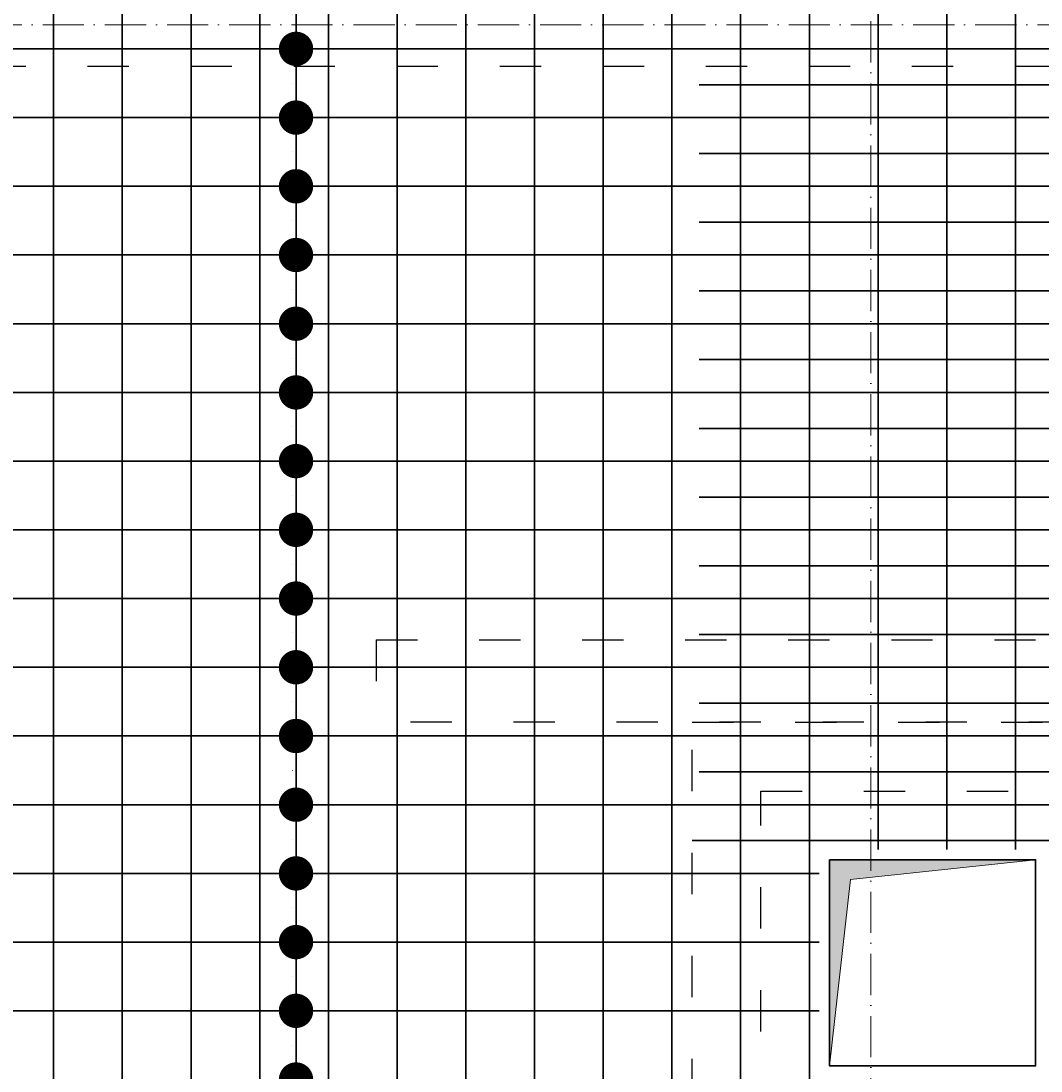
# Model space of a CAD drawing. Header units: millimetres. Extents: x 300938 to 312016, y 11971 to 20881.
# Tile 151 of 239: x 307443 to 307740, y 18695 to 19000. Entities that reach past the tile are written whole.
import ezdxf

# ---------------------------------------------------------------- set-up
doc = ezdxf.new("R2010")
doc.units = ezdxf.units.MM
doc.linetypes.add('ACAD_ISO03W100', pattern=[30, 12, -18])
doc.linetypes.add('ACAD_ISO10W100', pattern=[18, 12, -3, 0, -3])
for name, color, linetype, lineweight in [('konstrukcja', 3, 'Continuous', 35), ('konstrukcja wymiary', 1, 'Continuous', 13), ('osie', 5, 'ACAD_ISO10W100', 13), ('zbrojenie płyty', 141, 'Continuous', 35)]:
    doc.layers.add(name, color=color, linetype=linetype, lineweight=lineweight)
doc.layers.add('przerywane', color=6, linetype='ACAD_ISO03W100')
doc.styles.get("Standard").update_dxf_attribs({"font": 'romand.shx', "oblique": 10})
doc.dimstyles.new('kropki', dxfattribs={"dimtxt": 0.001, "dimasz": 10, "dimexe": 1.25, "dimexo": 0.625, "dimgap": 1, "dimtad": 1, "dimtxsty": 'Standard', "dimblk": 'DOT', "dimcen": 2.5, "dimadec": 0, "dimazin": 0, "dimtfac": 1, "dimtmove": 0, "dimatfit": 3, "dimfxl": 1, "dimfxlon": 1, "dimarcsym": 0})

# ---------------------------------------------------------------- blocks, each defined once
blk = doc.blocks.new('_Dot')
at = {"color": 0, "linetype": 'ByBlock', "lineweight": -2}
blk.add_line((-0.5, 0), (-1, 0), dxfattribs=at)
at = {"color": 0, "linetype": 'ByBlock', "const_width": 0.5}
blk.add_lwpolyline([(-0.25, 0, 1), (0.25, 0, 1)], format="xyb", close=True, dxfattribs=at)
blk = doc.blocks.new('*D499')
at = {"layer": 'Defpoints', "color": 0, "transparency": 16777216}
for p in [(307532.56, 19032.24), (307523.12, 19012.24), (307532.56, 19012.24)]:
    blk.add_point(p, dxfattribs=at)
at = {"layer": 'konstrukcja wymiary', "color": 0, "lineweight": -2, "transparency": 16777216}
for p, q in [((307523.12, 19042.24), (307523.12, 19052.24)), ((307524.12, 19032.24), (307521.87, 19032.24)), ((307523.12, 19032.24), (307523.12, 19012.24)), ((307524.12, 19012.24), (307521.87, 19012.24)), ((307523.12, 19002.24), (307523.12, 18992.24))]:
    blk.add_line(p, q, dxfattribs=at)
at = {"layer": 'konstrukcja wymiary', "color": 0, "lineweight": -2, "transparency": 16777216, "xscale": 10, "yscale": 10, "zscale": 10}
for p, rotation in [((307523.12, 19032.24), 270), ((307523.12, 19012.24), 90)]:
    blk.add_blockref('_Dot', p, dxfattribs=dict(at, rotation=rotation))
at = {"layer": 'konstrukcja wymiary', "color": 0, "transparency": 16777216, "insert": (307522.12, 19022.24), "char_height": 0.001, "attachment_point": 5, "rotation": 90}
blk.add_mtext('20', dxfattribs=at)
blk = doc.blocks.new('*D500')
at = {"layer": 'Defpoints', "color": 0, "transparency": 16777216}
for p in [(307532.56, 19012.24), (307523.12, 18992.24), (307532.56, 18992.24)]:
    blk.add_point(p, dxfattribs=at)
at = {"layer": 'konstrukcja wymiary', "color": 0, "lineweight": -2, "transparency": 16777216}
for p, q in [((307523.12, 19022.24), (307523.12, 19032.24)), ((307524.12, 19012.24), (307521.87, 19012.24)), ((307523.12, 19012.24), (307523.12, 18992.24)), ((307524.12, 18992.24), (307521.87, 18992.24)), ((307523.12, 18982.24), (307523.12, 18972.24))]:
    blk.add_line(p, q, dxfattribs=at)
at = {"layer": 'konstrukcja wymiary', "color": 0, "lineweight": -2, "transparency": 16777216, "xscale": 10, "yscale": 10, "zscale": 10}
for p, rotation in [((307523.12, 19012.24), 270), ((307523.12, 18992.24), 90)]:
    blk.add_blockref('_Dot', p, dxfattribs=dict(at, rotation=rotation))
at = {"layer": 'konstrukcja wymiary', "color": 0, "transparency": 16777216, "insert": (307522.12, 19002.24), "char_height": 0.001, "attachment_point": 5, "rotation": 90}
blk.add_mtext('20', dxfattribs=at)
blk = doc.blocks.new('*D501')
at = {"layer": 'Defpoints', "color": 0, "transparency": 16777216}
for p in [(307532.56, 18992.24), (307523.12, 18972.24), (307532.56, 18972.24)]:
    blk.add_point(p, dxfattribs=at)
at = {"layer": 'konstrukcja wymiary', "color": 0, "lineweight": -2, "transparency": 16777216}
for p, q in [((307523.12, 19002.24), (307523.12, 19012.24)), ((307524.12, 18992.24), (307521.87, 18992.24)), ((307523.12, 18992.24), (307523.12, 18972.24)), ((307524.12, 18972.24), (307521.87, 18972.24)), ((307523.12, 18962.24), (307523.12, 18952.24))]:
    blk.add_line(p, q, dxfattribs=at)
at = {"layer": 'konstrukcja wymiary', "color": 0, "lineweight": -2, "transparency": 16777216, "xscale": 10, "yscale": 10, "zscale": 10}
for p, rotation in [((307523.12, 18992.24), 270), ((307523.12, 18972.24), 90)]:
    blk.add_blockref('_Dot', p, dxfattribs=dict(at, rotation=rotation))
at = {"layer": 'konstrukcja wymiary', "color": 0, "transparency": 16777216, "insert": (307522.12, 18982.24), "char_height": 0.001, "attachment_point": 5, "rotation": 90}
blk.add_mtext('20', dxfattribs=at)
blk = doc.blocks.new('*D502')
at = {"layer": 'Defpoints', "color": 0, "transparency": 16777216}
for p in [(307532.56, 18972.24), (307523.12, 18952.24), (307532.56, 18952.24)]:
    blk.add_point(p, dxfattribs=at)
at = {"layer": 'konstrukcja wymiary', "color": 0, "lineweight": -2, "transparency": 16777216}
for p, q in [((307523.12, 18982.24), (307523.12, 18992.24)), ((307524.12, 18972.24), (307521.87, 18972.24)), ((307523.12, 18972.24), (307523.12, 18952.24)), ((307524.12, 18952.24), (307521.87, 18952.24)), ((307523.12, 18942.24), (307523.12, 18932.24))]:
    blk.add_line(p, q, dxfattribs=at)
at = {"layer": 'konstrukcja wymiary', "color": 0, "lineweight": -2, "transparency": 16777216, "xscale": 10, "yscale": 10, "zscale": 10}
for p, rotation in [((307523.12, 18972.24), 270), ((307523.12, 18952.24), 90)]:
    blk.add_blockref('_Dot', p, dxfattribs=dict(at, rotation=rotation))
at = {"layer": 'konstrukcja wymiary', "color": 0, "transparency": 16777216, "insert": (307522.12, 18962.24), "char_height": 0.001, "attachment_point": 5, "rotation": 90}
blk.add_mtext('20', dxfattribs=at)
blk = doc.blocks.new('*D503')
at = {"layer": 'Defpoints', "color": 0, "transparency": 16777216}
for p in [(307532.56, 18952.24), (307523.12, 18932.24), (307530.44, 18932.24)]:
    blk.add_point(p, dxfattribs=at)
at = {"layer": 'konstrukcja wymiary', "color": 0, "lineweight": -2, "transparency": 16777216}
for p, q in [((307523.12, 18962.24), (307523.12, 18972.24)), ((307524.12, 18952.24), (307521.87, 18952.24)), ((307523.12, 18952.24), (307523.12, 18932.24)), ((307524.12, 18932.24), (307521.87, 18932.24)), ((307523.12, 18922.24), (307523.12, 18912.24))]:
    blk.add_line(p, q, dxfattribs=at)
at = {"layer": 'konstrukcja wymiary', "color": 0, "lineweight": -2, "transparency": 16777216, "xscale": 10, "yscale": 10, "zscale": 10}
for p, rotation in [((307523.12, 18952.24), 270), ((307523.12, 18932.24), 90)]:
    blk.add_blockref('_Dot', p, dxfattribs=dict(at, rotation=rotation))
at = {"layer": 'konstrukcja wymiary', "color": 0, "transparency": 16777216, "insert": (307522.12, 18942.24), "char_height": 0.001, "attachment_point": 5, "rotation": 90}
blk.add_mtext('20', dxfattribs=at)
blk = doc.blocks.new('*D504')
at = {"layer": 'Defpoints', "color": 0, "transparency": 16777216}
for p in [(307530.44, 18932.24), (307523.12, 18912.24), (307532.56, 18912.24)]:
    blk.add_point(p, dxfattribs=at)
at = {"layer": 'konstrukcja wymiary', "color": 0, "lineweight": -2, "transparency": 16777216}
for p, q in [((307523.12, 18942.24), (307523.12, 18952.24)), ((307524.12, 18932.24), (307521.87, 18932.24)), ((307523.12, 18932.24), (307523.12, 18912.24)), ((307524.12, 18912.24), (307521.87, 18912.24)), ((307523.12, 18902.24), (307523.12, 18892.24))]:
    blk.add_line(p, q, dxfattribs=at)
at = {"layer": 'konstrukcja wymiary', "color": 0, "lineweight": -2, "transparency": 16777216, "xscale": 10, "yscale": 10, "zscale": 10}
for p, rotation in [((307523.12, 18932.24), 270), ((307523.12, 18912.24), 90)]:
    blk.add_blockref('_Dot', p, dxfattribs=dict(at, rotation=rotation))
at = {"layer": 'konstrukcja wymiary', "color": 0, "transparency": 16777216, "insert": (307522.12, 18922.24), "char_height": 0.001, "attachment_point": 5, "rotation": 90}
blk.add_mtext('20', dxfattribs=at)
blk = doc.blocks.new('*D505')
at = {"layer": 'Defpoints', "color": 0, "transparency": 16777216}
for p in [(307532.56, 18912.24), (307523.12, 18892.24), (307532.56, 18892.24)]:
    blk.add_point(p, dxfattribs=at)
at = {"layer": 'konstrukcja wymiary', "color": 0, "lineweight": -2, "transparency": 16777216}
for p, q in [((307523.12, 18922.24), (307523.12, 18932.24)), ((307524.12, 18912.24), (307521.87, 18912.24)), ((307523.12, 18912.24), (307523.12, 18892.24)), ((307524.12, 18892.24), (307521.87, 18892.24)), ((307523.12, 18882.24), (307523.12, 18872.24))]:
    blk.add_line(p, q, dxfattribs=at)
at = {"layer": 'konstrukcja wymiary', "color": 0, "lineweight": -2, "transparency": 16777216, "xscale": 10, "yscale": 10, "zscale": 10}
for p, rotation in [((307523.12, 18912.24), 270), ((307523.12, 18892.24), 90)]:
    blk.add_blockref('_Dot', p, dxfattribs=dict(at, rotation=rotation))
at = {"layer": 'konstrukcja wymiary', "color": 0, "transparency": 16777216, "insert": (307522.12, 18902.24), "char_height": 0.001, "attachment_point": 5, "rotation": 90}
blk.add_mtext('20', dxfattribs=at)
blk = doc.blocks.new('*D506')
at = {"layer": 'Defpoints', "color": 0, "transparency": 16777216}
for p in [(307532.56, 18892.24), (307523.12, 18872.24), (307532.56, 18872.24)]:
    blk.add_point(p, dxfattribs=at)
at = {"layer": 'konstrukcja wymiary', "color": 0, "lineweight": -2, "transparency": 16777216}
for p, q in [((307523.12, 18902.24), (307523.12, 18912.24)), ((307524.12, 18892.24), (307521.87, 18892.24)), ((307523.12, 18892.24), (307523.12, 18872.24)), ((307524.12, 18872.24), (307521.87, 18872.24)), ((307523.12, 18862.24), (307523.12, 18852.24))]:
    blk.add_line(p, q, dxfattribs=at)
at = {"layer": 'konstrukcja wymiary', "color": 0, "lineweight": -2, "transparency": 16777216, "xscale": 10, "yscale": 10, "zscale": 10}
for p, rotation in [((307523.12, 18892.24), 270), ((307523.12, 18872.24), 90)]:
    blk.add_blockref('_Dot', p, dxfattribs=dict(at, rotation=rotation))
at = {"layer": 'konstrukcja wymiary', "color": 0, "transparency": 16777216, "insert": (307522.12, 18882.24), "char_height": 0.001, "attachment_point": 5, "rotation": 90}
blk.add_mtext('20', dxfattribs=at)
blk = doc.blocks.new('*D507')
at = {"layer": 'Defpoints', "color": 0, "transparency": 16777216}
for p in [(307532.56, 18872.24), (307523.12, 18852.24), (307532.56, 18852.24)]:
    blk.add_point(p, dxfattribs=at)
at = {"layer": 'konstrukcja wymiary', "color": 0, "lineweight": -2, "transparency": 16777216}
for p, q in [((307523.12, 18882.24), (307523.12, 18892.24)), ((307524.12, 18872.24), (307521.87, 18872.24)), ((307523.12, 18872.24), (307523.12, 18852.24)), ((307524.12, 18852.24), (307521.87, 18852.24)), ((307523.12, 18842.24), (307523.12, 18832.24))]:
    blk.add_line(p, q, dxfattribs=at)
at = {"layer": 'konstrukcja wymiary', "color": 0, "lineweight": -2, "transparency": 16777216, "xscale": 10, "yscale": 10, "zscale": 10}
for p, rotation in [((307523.12, 18872.24), 270), ((307523.12, 18852.24), 90)]:
    blk.add_blockref('_Dot', p, dxfattribs=dict(at, rotation=rotation))
at = {"layer": 'konstrukcja wymiary', "color": 0, "transparency": 16777216, "insert": (307522.12, 18862.24), "char_height": 0.001, "attachment_point": 5, "rotation": 90}
blk.add_mtext('20', dxfattribs=at)
blk = doc.blocks.new('*D508')
at = {"layer": 'Defpoints', "color": 0, "transparency": 16777216}
for p in [(307532.56, 18852.24), (307523.12, 18832.24), (307532.56, 18832.24)]:
    blk.add_point(p, dxfattribs=at)
at = {"layer": 'konstrukcja wymiary', "color": 0, "lineweight": -2, "transparency": 16777216}
for p, q in [((307523.12, 18862.24), (307523.12, 18872.24)), ((307524.12, 18852.24), (307521.87, 18852.24)), ((307523.12, 18852.24), (307523.12, 18832.24)), ((307524.12, 18832.24), (307521.87, 18832.24)), ((307523.12, 18822.24), (307523.12, 18812.24))]:
    blk.add_line(p, q, dxfattribs=at)
at = {"layer": 'konstrukcja wymiary', "color": 0, "lineweight": -2, "transparency": 16777216, "xscale": 10, "yscale": 10, "zscale": 10}
for p, rotation in [((307523.12, 18852.24), 270), ((307523.12, 18832.24), 90)]:
    blk.add_blockref('_Dot', p, dxfattribs=dict(at, rotation=rotation))
at = {"layer": 'konstrukcja wymiary', "color": 0, "transparency": 16777216, "insert": (307522.12, 18842.24), "char_height": 0.001, "attachment_point": 5, "rotation": 90}
blk.add_mtext('20', dxfattribs=at)
blk = doc.blocks.new('*D509')
at = {"layer": 'Defpoints', "color": 0, "transparency": 16777216}
for p in [(307532.56, 18832.24), (307523.12, 18812.24), (307532.56, 18812.24)]:
    blk.add_point(p, dxfattribs=at)
at = {"layer": 'konstrukcja wymiary', "color": 0, "lineweight": -2, "transparency": 16777216}
for p, q in [((307523.12, 18842.24), (307523.12, 18852.24)), ((307524.12, 18832.24), (307521.87, 18832.24)), ((307523.12, 18832.24), (307523.12, 18812.24)), ((307524.12, 18812.24), (307521.87, 18812.24)), ((307523.12, 18802.24), (307523.12, 18792.24))]:
    blk.add_line(p, q, dxfattribs=at)
at = {"layer": 'konstrukcja wymiary', "color": 0, "lineweight": -2, "transparency": 16777216, "xscale": 10, "yscale": 10, "zscale": 10}
for p, rotation in [((307523.12, 18832.24), 270), ((307523.12, 18812.24), 90)]:
    blk.add_blockref('_Dot', p, dxfattribs=dict(at, rotation=rotation))
at = {"layer": 'konstrukcja wymiary', "color": 0, "transparency": 16777216, "insert": (307522.12, 18822.24), "char_height": 0.001, "attachment_point": 5, "rotation": 90}
blk.add_mtext('20', dxfattribs=at)
blk = doc.blocks.new('*D510')
at = {"layer": 'Defpoints', "color": 0, "transparency": 16777216}
for p in [(307532.56, 18812.24), (307523.12, 18792.24), (307532.56, 18792.24)]:
    blk.add_point(p, dxfattribs=at)
at = {"layer": 'konstrukcja wymiary', "color": 0, "lineweight": -2, "transparency": 16777216}
for p, q in [((307523.12, 18822.24), (307523.12, 18832.24)), ((307524.12, 18812.24), (307521.87, 18812.24)), ((307523.12, 18812.24), (307523.12, 18792.24)), ((307524.12, 18792.24), (307521.87, 18792.24)), ((307523.12, 18782.24), (307523.12, 18772.24))]:
    blk.add_line(p, q, dxfattribs=at)
at = {"layer": 'konstrukcja wymiary', "color": 0, "lineweight": -2, "transparency": 16777216, "xscale": 10, "yscale": 10, "zscale": 10}
for p, rotation in [((307523.12, 18812.24), 270), ((307523.12, 18792.24), 90)]:
    blk.add_blockref('_Dot', p, dxfattribs=dict(at, rotation=rotation))
at = {"layer": 'konstrukcja wymiary', "color": 0, "transparency": 16777216, "insert": (307522.12, 18802.24), "char_height": 0.001, "attachment_point": 5, "rotation": 90}
blk.add_mtext('20', dxfattribs=at)
blk = doc.blocks.new('*D511')
at = {"layer": 'Defpoints', "color": 0, "transparency": 16777216}
for p in [(307532.56, 18792.24), (307523.12, 18772.24), (307532.56, 18772.24)]:
    blk.add_point(p, dxfattribs=at)
at = {"layer": 'konstrukcja wymiary', "color": 0, "lineweight": -2, "transparency": 16777216}
for p, q in [((307523.12, 18802.24), (307523.12, 18812.24)), ((307524.12, 18792.24), (307521.87, 18792.24)), ((307523.12, 18792.24), (307523.12, 18772.24)), ((307524.12, 18772.24), (307521.87, 18772.24)), ((307523.12, 18762.24), (307523.12, 18752.24))]:
    blk.add_line(p, q, dxfattribs=at)
at = {"layer": 'konstrukcja wymiary', "color": 0, "lineweight": -2, "transparency": 16777216, "xscale": 10, "yscale": 10, "zscale": 10}
for p, rotation in [((307523.12, 18792.24), 270), ((307523.12, 18772.24), 90)]:
    blk.add_blockref('_Dot', p, dxfattribs=dict(at, rotation=rotation))
at = {"layer": 'konstrukcja wymiary', "color": 0, "transparency": 16777216, "insert": (307522.12, 18782.24), "char_height": 0.001, "attachment_point": 5, "rotation": 90}
blk.add_mtext('20', dxfattribs=at)
blk = doc.blocks.new('*D512')
at = {"layer": 'Defpoints', "color": 0, "transparency": 16777216}
for p in [(307532.56, 18772.24), (307523.12, 18752.24), (307532.56, 18752.24)]:
    blk.add_point(p, dxfattribs=at)
at = {"layer": 'konstrukcja wymiary', "color": 0, "lineweight": -2, "transparency": 16777216}
for p, q in [((307523.12, 18782.24), (307523.12, 18792.24)), ((307524.12, 18772.24), (307521.87, 18772.24)), ((307523.12, 18772.24), (307523.12, 18752.24)), ((307524.12, 18752.24), (307521.87, 18752.24)), ((307523.12, 18742.24), (307523.12, 18732.24))]:
    blk.add_line(p, q, dxfattribs=at)
at = {"layer": 'konstrukcja wymiary', "color": 0, "lineweight": -2, "transparency": 16777216, "xscale": 10, "yscale": 10, "zscale": 10}
for p, rotation in [((307523.12, 18772.24), 270), ((307523.12, 18752.24), 90)]:
    blk.add_blockref('_Dot', p, dxfattribs=dict(at, rotation=rotation))
at = {"layer": 'konstrukcja wymiary', "color": 0, "transparency": 16777216, "insert": (307522.12, 18762.24), "char_height": 0.001, "attachment_point": 5, "rotation": 90}
blk.add_mtext('20', dxfattribs=at)
blk = doc.blocks.new('*D513')
at = {"layer": 'Defpoints', "color": 0, "transparency": 16777216}
for p in [(307532.56, 18752.24), (307523.12, 18732.24), (307532.56, 18732.24)]:
    blk.add_point(p, dxfattribs=at)
at = {"layer": 'konstrukcja wymiary', "color": 0, "lineweight": -2, "transparency": 16777216}
for p, q in [((307523.12, 18762.24), (307523.12, 18772.24)), ((307524.12, 18752.24), (307521.87, 18752.24)), ((307523.12, 18752.24), (307523.12, 18732.24)), ((307524.12, 18732.24), (307521.87, 18732.24)), ((307523.12, 18722.24), (307523.12, 18712.24))]:
    blk.add_line(p, q, dxfattribs=at)
at = {"layer": 'konstrukcja wymiary', "color": 0, "lineweight": -2, "transparency": 16777216, "xscale": 10, "yscale": 10, "zscale": 10}
for p, rotation in [((307523.12, 18752.24), 270), ((307523.12, 18732.24), 90)]:
    blk.add_blockref('_Dot', p, dxfattribs=dict(at, rotation=rotation))
at = {"layer": 'konstrukcja wymiary', "color": 0, "transparency": 16777216, "insert": (307522.12, 18742.24), "char_height": 0.001, "attachment_point": 5, "rotation": 90}
blk.add_mtext('20', dxfattribs=at)
blk = doc.blocks.new('*D514')
at = {"layer": 'Defpoints', "color": 0, "transparency": 16777216}
for p in [(307532.56, 18732.24), (307523.12, 18712.24), (307532.56, 18712.24)]:
    blk.add_point(p, dxfattribs=at)
at = {"layer": 'konstrukcja wymiary', "color": 0, "lineweight": -2, "transparency": 16777216}
for p, q in [((307523.12, 18742.24), (307523.12, 18752.24)), ((307524.12, 18732.24), (307521.87, 18732.24)), ((307523.12, 18732.24), (307523.12, 18712.24)), ((307524.12, 18712.24), (307521.87, 18712.24)), ((307523.12, 18702.24), (307523.12, 18692.24))]:
    blk.add_line(p, q, dxfattribs=at)
at = {"layer": 'konstrukcja wymiary', "color": 0, "lineweight": -2, "transparency": 16777216, "xscale": 10, "yscale": 10, "zscale": 10}
for p, rotation in [((307523.12, 18732.24), 270), ((307523.12, 18712.24), 90)]:
    blk.add_blockref('_Dot', p, dxfattribs=dict(at, rotation=rotation))
at = {"layer": 'konstrukcja wymiary', "color": 0, "transparency": 16777216, "insert": (307522.12, 18722.24), "char_height": 0.001, "attachment_point": 5, "rotation": 90}
blk.add_mtext('20', dxfattribs=at)
blk = doc.blocks.new('*D515')
at = {"layer": 'Defpoints', "color": 0, "transparency": 16777216}
for p in [(307532.56, 18712.24), (307523.12, 18692.24), (307532.56, 18692.24)]:
    blk.add_point(p, dxfattribs=at)
at = {"layer": 'konstrukcja wymiary', "color": 0, "lineweight": -2, "transparency": 16777216}
for p, q in [((307523.12, 18722.24), (307523.12, 18732.24)), ((307524.12, 18712.24), (307521.87, 18712.24)), ((307523.12, 18712.24), (307523.12, 18692.24)), ((307524.12, 18692.24), (307521.87, 18692.24)), ((307523.12, 18682.24), (307523.12, 18672.24))]:
    blk.add_line(p, q, dxfattribs=at)
at = {"layer": 'konstrukcja wymiary', "color": 0, "lineweight": -2, "transparency": 16777216, "xscale": 10, "yscale": 10, "zscale": 10}
for p, rotation in [((307523.12, 18712.24), 270), ((307523.12, 18692.24), 90)]:
    blk.add_blockref('_Dot', p, dxfattribs=dict(at, rotation=rotation))
at = {"layer": 'konstrukcja wymiary', "color": 0, "transparency": 16777216, "insert": (307522.12, 18702.24), "char_height": 0.001, "attachment_point": 5, "rotation": 90}
blk.add_mtext('20', dxfattribs=at)
blk = doc.blocks.new('*D516')
at = {"layer": 'Defpoints', "color": 0, "transparency": 16777216}
for p in [(307532.56, 18692.24), (307523.12, 18672.22), (307533.56, 18672.22)]:
    blk.add_point(p, dxfattribs=at)
at = {"layer": 'konstrukcja wymiary', "color": 0, "lineweight": -2, "transparency": 16777216}
for p, q in [((307523.12, 18702.24), (307523.12, 18712.24)), ((307524.12, 18692.24), (307521.87, 18692.24)), ((307523.12, 18692.24), (307523.12, 18672.22)), ((307524.12, 18672.22), (307521.87, 18672.22)), ((307523.12, 18662.22), (307523.12, 18652.22))]:
    blk.add_line(p, q, dxfattribs=at)
at = {"layer": 'konstrukcja wymiary', "color": 0, "lineweight": -2, "transparency": 16777216, "xscale": 10, "yscale": 10, "zscale": 10}
for p, rotation in [((307523.12, 18692.24), 270), ((307523.12, 18672.22), 90)]:
    blk.add_blockref('_Dot', p, dxfattribs=dict(at, rotation=rotation))
at = {"layer": 'konstrukcja wymiary', "color": 0, "transparency": 16777216, "insert": (307522.12, 18682.23), "char_height": 0.001, "attachment_point": 5, "rotation": 90}
blk.add_mtext('20,02', dxfattribs=at)

msp = doc.modelspace()

# ---------------------------------------------------------------- hatches: boundary and pattern name
at = {"layer": 'konstrukcja wymiary'}
h = msp.add_hatch(color=256, dxfattribs=at)
h.dxf.hatch_style = 1
h.paths.add_polyline_path([(307684.508, 18750.455), (307678.44, 18696.224), (307678.44, 18756.224), (307738.44, 18756.224)])

# ---------------------------------------------------------------- linework, layer by layer
at = {"layer": 'konstrukcja'}
msp.add_lwpolyline([(307678.44, 18756.224), (307738.44, 18756.224), (307738.44, 18696.224), (307678.44, 18696.224)], close=True, dxfattribs=at)
at = {"layer": 'konstrukcja wymiary'}
msp.add_lwpolyline([(307684.508, 18750.455), (307678.44, 18696.224), (307678.44, 18756.224), (307738.44, 18756.224)], close=True, dxfattribs=at)
at = {"layer": 'osie'}
for p, q in [((307690.44, 19760.509), (307690.44, 18286.332)), ((306435.771, 18999.224), (308458.51, 18999.224))]:
    msp.add_line(p, q, dxfattribs=at)
at = {"layer": 'przerywane'}
for p, q in [((307282.44, 18987.224), (307778.44, 18987.224)), ((307546.44, 18820.224), (307778.44, 18820.224)), ((307546.44, 18820.224), (307546.44, 18796.224)), ((307778.44, 18796.224), (307546.44, 18796.224))]:
    msp.add_line(p, q, dxfattribs=at)
for points in [[(307638.44, 18796.224), (307778.44, 18796.224), (307778.44, 18656.224), (307638.44, 18656.224)], [(307658.44, 18776.224), (307758.44, 18776.224), (307758.44, 18676.224), (307658.44, 18676.224)]]:
    msp.add_lwpolyline(points, close=True, dxfattribs=at)
at = {"layer": 'zbrojenie płyty'}
for p, q in [((307452.558, 19602.224), (307452.558, 18602.224)), ((307492.558, 19602.224), (307492.558, 18602.224)), ((307532.558, 19602.224), (307532.558, 18602.224)), ((307572.558, 19602.224), (307572.558, 18602.224)), ((307612.558, 19602.224), (307612.558, 18602.224)), ((307652.558, 19602.224), (307652.558, 18602.224)), ((307692.558, 19602.224), (307692.558, 18759.224)), ((307732.558, 19602.224), (307732.558, 18759.224)), ((307472.558, 19401.224), (307472.558, 18401.224)), ((307512.558, 19401.224), (307512.558, 18401.224)), ((307552.558, 19401.224), (307552.558, 18401.224)), ((307592.558, 19401.224), (307592.558, 18401.224)), ((307632.558, 19401.224), (307632.558, 18401.224)), ((307672.558, 19401.224), (307672.558, 18676.224)), ((307712.558, 19401.224), (307712.558, 18759.224)), ((307232.132, 18992.243), (308432.132, 18992.243)), ((307640.44, 18981.787), (307940.44, 18981.787)), ((306930.44, 18972.243), (308130.44, 18972.243)), ((307640.44, 18961.787), (307940.44, 18961.787)), ((307232.132, 18952.243), (308432.132, 18952.243)), ((307640.44, 18941.787), (307940.44, 18941.787)), ((306930.44, 18932.243), (308130.44, 18932.243)), ((307640.44, 18921.787), (307940.44, 18921.787)), ((307232.132, 18912.243), (308432.132, 18912.243)), ((307640.44, 18901.787), (307940.44, 18901.787)), ((306930.44, 18892.243), (308130.44, 18892.243)), ((307640.44, 18881.787), (307940.44, 18881.787)), ((307232.132, 18872.243), (308432.132, 18872.243)), ((307640.44, 18861.787), (307940.44, 18861.787)), ((306930.44, 18852.243), (308130.44, 18852.243)), ((307640.44, 18841.787), (307940.44, 18841.787)), ((307232.132, 18832.243), (308432.132, 18832.243)), ((307640.44, 18821.787), (307940.44, 18821.787)), ((306930.44, 18812.243), (308130.44, 18812.243)), ((307640.44, 18801.787), (307940.44, 18801.787)), ((307232.132, 18792.243), (307640.44, 18792.243)), ((307640.44, 18792.243), (308432.132, 18792.243)), ((307640.44, 18781.787), (307940.44, 18781.787)), ((306930.44, 18772.243), (307758.44, 18772.243)), ((307640.44, 18772.243), (307758.44, 18772.243)), ((307638.44, 18761.787), (307940.44, 18761.787)), ((307232.132, 18752.243), (307675.44, 18752.243)), ((306930.44, 18732.243), (307675.44, 18732.243)), ((307232.132, 18712.243), (307675.44, 18712.243))]:
    msp.add_line(p, q, dxfattribs=at)

# ---------------------------------------------------------------- dimensions: what is measured, and where the dimension line sits
at = {"layer": 'konstrukcja wymiary'}
for base, p1, p2, picture, middle in [((307523.116, 19012.243), (307532.558, 19032.243), (307532.558, 19012.243), '*D499', (307522.115, 19022.243)), ((307523.116, 18992.243), (307532.558, 19012.243), (307532.558, 18992.243), '*D500', (307522.115, 19002.243)), ((307523.116, 18972.243), (307532.558, 18992.243), (307532.558, 18972.243), '*D501', (307522.115, 18982.243)), ((307523.116, 18952.243), (307532.558, 18972.243), (307532.558, 18952.243), '*D502', (307522.115, 18962.243)), ((307523.116, 18932.243), (307532.558, 18952.243), (307530.44, 18932.243), '*D503', (307522.115, 18942.243)), ((307523.116, 18912.243), (307530.44, 18932.243), (307532.558, 18912.243), '*D504', (307522.115, 18922.243)), ((307523.116, 18892.243), (307532.558, 18912.243), (307532.558, 18892.243), '*D505', (307522.115, 18902.243)), ((307523.116, 18872.243), (307532.558, 18892.243), (307532.558, 18872.243), '*D506', (307522.115, 18882.243)), ((307523.116, 18852.243), (307532.558, 18872.243), (307532.558, 18852.243), '*D507', (307522.115, 18862.243)), ((307523.116, 18832.243), (307532.558, 18852.243), (307532.558, 18832.243), '*D508', (307522.115, 18842.243)), ((307523.116, 18812.243), (307532.558, 18832.243), (307532.558, 18812.243), '*D509', (307522.115, 18822.243)), ((307523.116, 18792.243), (307532.558, 18812.243), (307532.558, 18792.243), '*D510', (307522.115, 18802.243)), ((307523.116, 18772.243), (307532.558, 18792.243), (307532.558, 18772.243), '*D511', (307522.115, 18782.243)), ((307523.116, 18752.243), (307532.558, 18772.243), (307532.558, 18752.243), '*D512', (307522.115, 18762.243)), ((307523.116, 18732.243), (307532.558, 18752.243), (307532.558, 18732.243), '*D513', (307522.115, 18742.243)), ((307523.116, 18712.243), (307532.558, 18732.243), (307532.558, 18712.243), '*D514', (307522.115, 18722.243)), ((307523.116, 18692.243), (307532.558, 18712.243), (307532.558, 18692.243), '*D515', (307522.115, 18702.243)), ((307523.116, 18672.224), (307532.558, 18692.243), (307533.558, 18672.224), '*D516', (307522.115, 18682.234))]:
    dim = msp.add_linear_dim(base=base, p1=p1, p2=p2, angle=90, dimstyle='kropki', override={"dimtmove": 1}, dxfattribs=at)
    dim.commit()
    dim.dimension.update_dxf_attribs({"geometry": picture, "text_midpoint": middle})

doc.saveas('drawing.dxf')
